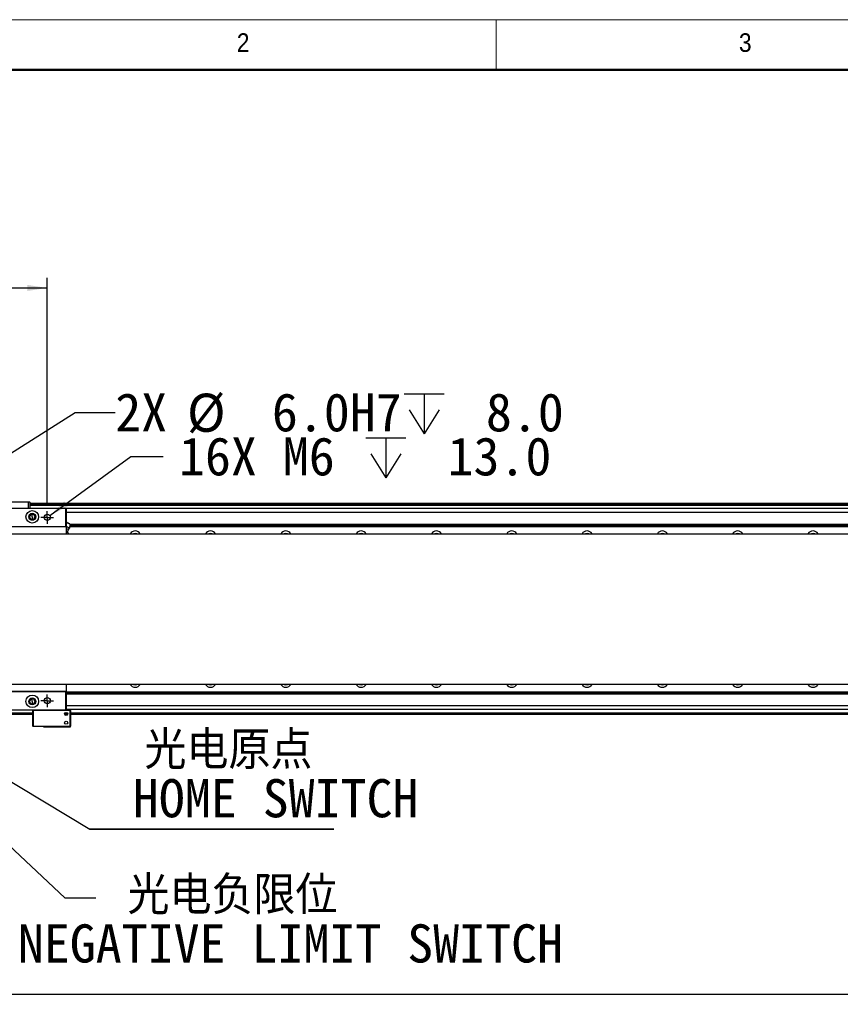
# Model space of a CAD drawing. Header units: millimetres. Extents: x 40 to 3320, y 40 to 2336.
# Tile 8 of 18: x 500 to 1154, y 1552 to 2336. Entities that reach past the tile are written whole.
import ezdxf

# ---------------------------------------------------------------- set-up
doc = ezdxf.new("R2010")
doc.units = ezdxf.units.MM
doc.header["$LTSCALE"] = 8
doc.layers.add('DIMNS', color=7, linetype='Continuous')
doc.styles.add('SLDTEXTSTYLE0', font='Gothic.ttf', dxfattribs={"width": 0.913})
doc.styles.add('SLDTEXTSTYLE7', font='txt')
doc.styles.add('SLDTEXTSTYLE8', font='txt', dxfattribs={"bigfont": 'bigfont'})
doc.styles.add('SLDTEXTSTYLE9', font='txt')
doc.dimstyles.new('SLDDIMSTYLE1', dxfattribs={"dimtxt": 30.4, "dimasz": 16, "dimexe": 0, "dimexo": 0.0625, "dimgap": 7.6, "dimtad": 2, "dimdec": 1, "dimrnd": 1e-09, "dimzin": 4, "dimdsep": 46, "dimtxsty": 'SLDTEXTSTYLE7', "dimsah": 1, "dimcen": 0.09, "dimadec": 0, "dimazin": 1, "dimtfac": 1, "dimtdec": 1, "dimtofl": 0, "dimtmove": 0, "dimatfit": 3, "dimfxl": 0, "dimfrac": 2, "dimtolj": 1, "dimtzin": 12, "dimarcsym": 0})
doc.dimstyles.new('SLDDIMSTYLE2', dxfattribs={"dimtxt": 30.4, "dimasz": 16, "dimexe": 0, "dimexo": 0.0625, "dimgap": 7.6, "dimtad": 0, "dimtih": 1, "dimtoh": 1, "dimdec": 1, "dimrnd": 1e-09, "dimzin": 4, "dimdsep": 46, "dimtxsty": 'SLDTEXTSTYLE7', "dimsah": 1, "dimcen": 0, "dimadec": 0, "dimazin": 1, "dimtfac": 1, "dimtdec": 1, "dimtofl": 0, "dimtmove": 0, "dimatfit": 3, "dimfxl": 0, "dimfrac": 2, "dimtolj": 1, "dimtzin": 12, "dimarcsym": 0})
doc.dimstyles.new('SLDDIMSTYLE3', dxfattribs={"dimtxt": 30.4, "dimasz": 16, "dimexe": 0, "dimexo": 0.0625, "dimgap": 7.6, "dimtad": 0, "dimtih": 1, "dimtoh": 1, "dimdec": 6, "dimrnd": 1e-09, "dimzin": 12, "dimdsep": 46, "dimtxsty": 'SLDTEXTSTYLE7', "dimsah": 1, "dimcen": 0, "dimadec": 0, "dimazin": 3, "dimtfac": 1, "dimtdec": 1, "dimtofl": 0, "dimtmove": 0, "dimatfit": 3, "dimfxl": 0, "dimfrac": 2, "dimtolj": 1, "dimtzin": 12, "dimarcsym": 0})
doc.dimstyles.new('SLDDIMSTYLE4', dxfattribs={"dimtxt": 0.18, "dimasz": 16, "dimexe": 0, "dimexo": 0.0625, "dimgap": 0, "dimtad": 0, "dimtih": 1, "dimtoh": 1, "dimdec": 0, "dimrnd": 1e-09, "dimzin": 0, "dimdsep": 46, "dimtxsty": 'Standard', "dimsah": 1, "dimcen": 0.09, "dimadec": 0, "dimazin": 0, "dimtfac": 16, "dimtdec": 0, "dimtofl": 0, "dimtmove": 0, "dimatfit": 3, "dimfxl": 0, "dimfrac": 2, "dimtolj": 1, "dimtzin": 0, "dimarcsym": 0})

# ---------------------------------------------------------------- blocks, each defined once
blk = doc.blocks.new('_D_8')
at = {"layer": 'DIMNS'}
for p, q in [((302.36, 1949.72), (302.36, 2130.33)), ((522.36, 1949.72), (522.36, 2130.33)), ((302.36, 2122.33), (522.36, 2122.33))]:
    blk.add_line(p, q, dxfattribs=at)
for points in [[(302.36, 2122.33), (318.36, 2119.93), (318.36, 2124.73)], [(522.36, 2122.33), (506.36, 2124.73), (506.36, 2119.93)]]:
    blk.add_solid(points, dxfattribs=at)
at = {"layer": 'DIMNS', "insert": (369.75, 2162.21), "char_height": 30.4, "attachment_point": 1, "style": 'SLDTEXTSTYLE7'}
blk.add_mtext('220.0', dxfattribs=at)
blk = doc.blocks.new('SW_SYMBOL_HOLE_DEPTH')
at = {"layer": 'DIMNS', "color": 0}
for p, q in [((0, 7000), (6400, 7000)), ((3200, 7000), (3200, 600)), ((800, 4440), (3200, 600)), ((5600, 4440), (3200, 600))]:
    blk.add_line(p, q, dxfattribs=at)
blk = doc.blocks.new('_D_9')
at = {"layer": 'DIMNS'}
for p, q in [((414.89, 1941.16), (544.45, 2023.19)), ((544.45, 2023.19), (576.45, 2023.19))]:
    blk.add_line(p, q, dxfattribs=at)
blk.add_solid([(414.89, 1941.16), (429.69, 1947.69), (427.13, 1951.75)], dxfattribs=at)
at = {"layer": 'DIMNS', "xscale": 0.004985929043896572, "yscale": 0.004985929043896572, "zscale": 0.004985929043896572}
blk.add_blockref('SW_SYMBOL_HOLE_DEPTH', (806.58, 2003.06), dxfattribs=at)
at = {"layer": 'DIMNS', "char_height": 30.4, "attachment_point": 1, "style": 'SLDTEXTSTYLE7'}
for s, insert in [('%%c', (633.62, 2038.2)), ('2X ', (576.45, 2038.5)), (' 6.0H7 ', (680.59, 2038.5)), (' 8.0', (851.08, 2038.5))]:
    blk.add_mtext(s, dxfattribs=dict(at, insert=insert))
blk = doc.blocks.new('_D_10')
at = {"layer": 'DIMNS'}
for p, q in [((524.38, 1941.03), (588.92, 1988.12)), ((588.92, 1988.12), (614.57, 1988.12))]:
    blk.add_line(p, q, dxfattribs=at)
blk.add_solid([(524.38, 1941.03), (538.72, 1948.52), (535.89, 1952.4)], dxfattribs=at)
at = {"layer": 'DIMNS', "xscale": 0.004985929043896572, "yscale": 0.004985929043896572, "zscale": 0.004985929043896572}
blk.add_blockref('SW_SYMBOL_HOLE_DEPTH', (776.02, 1967.99), dxfattribs=at)
at = {"layer": 'DIMNS', "char_height": 30.4, "attachment_point": 1, "style": 'SLDTEXTSTYLE7'}
for s, insert in [('16X M6 ', (627.27, 2003.43)), (' 13.0', (820.52, 2003.43))]:
    blk.add_mtext(s, dxfattribs=dict(at, insert=insert))
blk = doc.blocks.new('_D_13')
at = {"layer": 'DIMNS'}
for p, q in [((412.36, 1725.4), (412.36, 1551.75)), ((2212.36, 1725.4), (2212.36, 1551.75)), ((412.36, 1559.75), (2212.36, 1559.75))]:
    blk.add_line(p, q, dxfattribs=at)
for points in [[(412.36, 1559.75), (428.36, 1557.35), (428.36, 1562.15)], [(2212.36, 1559.75), (2196.36, 1562.15), (2196.36, 1557.35)]]:
    blk.add_solid(points, dxfattribs=at)
at = {"layer": 'DIMNS', "insert": (1275.26, 1599.64), "char_height": 30.4, "attachment_point": 1, "style": 'SLDTEXTSTYLE7'}
blk.add_mtext('1800.0', dxfattribs=at)
blk = doc.blocks.new('SW_NOTE_5')
at = {"layer": 'DIMNS', "color": 0, "char_height": 30.4, "attachment_point": 2}
for s, insert, style in [('光电负限位', (108.89, 17.31), 'SLDTEXTSTYLE8'), ('NEGATIVE LIMIT SWITCH', (155.04, -21.09), 'SLDTEXTSTYLE9')]:
    blk.add_mtext(s, dxfattribs=dict(at, insert=insert, style=style))
blk = doc.blocks.new('SW_NOTE_6')
at = {"layer": 'DIMNS', "color": 0}
for p, q in [((0, 0), (194.23, 0)), ((194.23, 0), (0, 0)), ((0, 0), (194.23, 0)), ((194.23, 0), (0, 0)), ((0, 0), (194.23, 0)), ((194.23, 0), (0, 0))]:
    blk.add_line(p, q, dxfattribs=at)
at = {"layer": 'DIMNS', "color": 0, "char_height": 30.4, "attachment_point": 2}
for s, insert, style in [('光电原点', (110.43, 78.15), 'SLDTEXTSTYLE8'), ('HOME SWITCH', (148.02, 39.75), 'SLDTEXTSTYLE9')]:
    blk.add_mtext(s, dxfattribs=dict(at, insert=insert, style=style))
blk = doc.blocks.new('SW_CENTERMARKSYMBOL_7')
at = {"layer": 'DIMNS', "color": 0}
for p, q in [((-2.54, 0), (-5.04, 0)), ((0, 0), (-2.54, 0)), ((0, 2.54), (0, 5.04)), ((0, 0), (0, 2.54)), ((0, 0), (0, -2.54)), ((0, 0), (2.54, 0)), ((2.54, 0), (5.04, 0)), ((0, -2.54), (0, -5.04))]:
    blk.add_line(p, q, dxfattribs=at)
blk = doc.blocks.new('SW_CENTERMARKSYMBOL_15')
at = {"layer": 'DIMNS', "color": 0}
for p, q in [((-2.54, 0), (-5.04, 0)), ((0, 0), (-2.54, 0)), ((0, 2.54), (0, 5.04)), ((0, 0), (0, 2.54)), ((0, 0), (0, -2.54)), ((0, 0), (2.54, 0)), ((2.54, 0), (5.04, 0)), ((0, -2.54), (0, -5.04))]:
    blk.add_line(p, q, dxfattribs=at)

msp = doc.modelspace()

# ---------------------------------------------------------------- linework, layer by layer
at = {"color": 7, "linetype": 'Continuous', "lineweight": 18}
for p, q in [((3320, 2336), (40, 2336)), ((880, 2336), (880, 2296)), ((80, 2296), (3280, 2296))]:
    msp.add_line(p, q, dxfattribs=at)
at = {"color": 7, "linetype": 'Continuous', "lineweight": 50}
msp.add_line((3280, 2296), (80, 2296), dxfattribs=at)
at = {"color": 7, "linetype": 'Continuous', "lineweight": 25}
for p, q in [((287.656641, 1947.0583463), (537.0566607, 1947.0583463)), ((537.0566607, 1946.7583486), (287.656641, 1946.7583486)), ((507.3566794, 1951.7583439), (481.3567162, 1951.7583439)), ((481.4809322, 1952.058349), (507.2324038, 1952.058349)), ((507.2324038, 1952.058349), (508.0566764, 1952.058349)), ((507.3566794, 1951.7583439), (507.2324038, 1952.058349)), ((508.3566666, 1951.7583439), (507.3566794, 1951.7583439)), ((507.3566794, 1947.0583463), (507.3566794, 1951.7583439)), ((508.0566764, 1952.058349), (508.3566666, 1951.7583439)), ((508.3566666, 1951.7583439), (508.3566666, 1947.0583463)), ((2116.3567066, 1950.5583459), (508.3566666, 1950.5583459)), ((508.3566666, 1950.35835), (2116.3567066, 1950.35835)), ((508.3566666, 1950.1583466), (2116.3567066, 1950.1583466)), ((2116.3567066, 1950.0583449), (508.3566666, 1950.0583449)), ((2116.3567066, 1949.0583503), (508.3566666, 1949.0583503)), ((537.0566607, 1947.0583463), (537.3567104, 1946.7583486)), ((537.0566607, 1947.0583463), (537.0566607, 1946.7583486)), ((537.0566607, 1932.3583508), (537.0566607, 1946.7583486)), ((537.0566607, 1946.7583486), (537.3567104, 1946.7583486)), ((537.3567104, 1946.7583486), (537.3567104, 1932.3583508)), ((2087.3566627, 1946.5632105), (537.3567104, 1946.5632105)), ((510.3567004, 1942.1253467), (510.3567004, 1942.5583446)), ((510.3567004, 1940.058347), (510.3567004, 1942.1253467)), ((510.3567004, 1940.058347), (510.3567004, 1937.9913473)), ((510.3567004, 1937.9913473), (510.3567004, 1937.5583494)), ((287.656641, 1932.3583508), (537.0566607, 1932.3583508)), ((537.0566607, 1932.0583457), (287.656641, 1932.0583457)), ((537.0566607, 1932.3583508), (537.3567104, 1932.3583508)), ((537.0566607, 1932.0583457), (537.3567104, 1932.3583508)), ((537.0566607, 1932.3583508), (537.0566607, 1932.0583457)), ((537.3567104, 1932.3583508), (537.3567104, 1926.5583457)), ((540.3566718, 1934.2993611), (540.0178194, 1931.0754725)), ((540.1530027, 1932.361249), (2087.3566627, 1932.361249)), ((540.1852489, 1932.6684514), (2087.3566627, 1932.6684514)), ((540.2990937, 1933.7511474), (2087.3566627, 1933.7511474)), ((540.3313398, 1934.0583497), (2087.3566627, 1934.0583497)), ((265.356636, 1926.5583457), (2359.3567371, 1926.5583457)), ((538.2094145, 1927.4976553), (537.2227192, 1927.7588876)), ((539.0828013, 1926.9693272), (538.2094145, 1927.4976553)), ((539.0878677, 1926.9653672), (538.6410713, 1927.3144381)), ((539.0828013, 1926.9693272), (538.9083385, 1926.5583457)), ((2359.3567371, 1806.5583484), (265.356636, 1806.5583484)), ((537.3567104, 1806.5583484), (537.3567104, 1800.7583433)), ((287.656641, 1801.0583484), (537.0566607, 1801.0583484)), ((537.0566607, 1800.7583433), (287.656641, 1800.7583433)), ((537.0566607, 1801.0583484), (537.0566607, 1800.7583433)), ((537.3567104, 1800.7583433), (537.0566607, 1801.0583484)), ((537.3567104, 1800.7583433), (537.0566607, 1800.7583433)), ((537.0566607, 1786.3583454), (537.0566607, 1800.7583433)), ((537.3567104, 1800.7583433), (537.3567104, 1786.3583454)), ((537.3567104, 1800.7554451), (2084.5603704, 1800.7554451)), ((537.3567104, 1800.4482427), (2084.5281243, 1800.4482427)), ((537.3567104, 1799.3655467), (2084.4142795, 1799.3655467)), ((537.3567104, 1799.0583444), (2084.3820333, 1799.0583444)), ((510.3567004, 1795.1253468), (510.3567004, 1795.5583447)), ((510.3567004, 1793.0583471), (510.3567004, 1795.1253468)), ((510.3567004, 1793.0583471), (510.3567004, 1790.9913474)), ((510.3567004, 1790.9913474), (510.3567004, 1790.5583495)), ((287.656641, 1786.3583454), (537.0566607, 1786.3583454)), ((537.0566607, 1786.0583478), (287.656641, 1786.0583478)), ((510.8566642, 1782.5583482), (422.3567009, 1782.5583482)), ((511.156714, 1786.0583478), (510.8566642, 1785.7583502)), ((510.8566642, 1773.3583489), (510.8566642, 1785.7583502)), ((511.156714, 1785.7583502), (510.8566642, 1785.7583502)), ((511.156714, 1785.7583502), (511.28093, 1786.0583478)), ((540.556705, 1785.7583502), (511.156714, 1785.7583502)), ((511.156714, 1785.7583502), (511.156714, 1773.3583489)), ((538.5023117, 1782.5583482), (536.2110496, 1782.5583482)), ((537.3567104, 1786.3583454), (537.0566607, 1786.3583454)), ((537.3567104, 1786.3583454), (537.0566607, 1786.0583478)), ((537.0566607, 1786.3583454), (537.0566607, 1786.0583478)), ((537.0566607, 1786.0583478), (540.4324293, 1786.0583478)), ((2087.3566627, 1786.5534836), (537.3567104, 1786.5534836)), ((537.3567104, 1786.3583454), (540.8566952, 1786.3583454)), ((540.556705, 1785.7583502), (540.4324293, 1786.0583478)), ((540.4324293, 1786.0583478), (540.556705, 1786.0583478)), ((540.8566952, 1785.7583502), (540.556705, 1786.0583478)), ((540.8566952, 1785.7583502), (540.556705, 1785.7583502)), ((540.556705, 1773.3583489), (540.556705, 1785.7583502)), ((540.8566952, 1785.7583502), (540.8566952, 1786.3583454)), ((540.8566952, 1785.7583502), (540.8566952, 1773.3583489)), ((2081.8567038, 1782.5583482), (540.8566952, 1782.5583482)), ((510.8566642, 1773.3583489), (511.156714, 1773.3583489)), ((511.156714, 1773.0583438), (510.8566642, 1773.3583489)), ((511.156714, 1773.3583489), (540.556705, 1773.3583489)), ((511.156714, 1773.3583489), (511.28093, 1773.0583438)), ((511.28093, 1773.0583438), (511.156714, 1773.0583438)), ((540.4324293, 1773.0583438), (511.28093, 1773.0583438)), ((519.3567038, 1772.7583462), (519.3567038, 1773.0583438)), ((519.3567038, 1772.7583462), (540.8566952, 1772.7583462)), ((540.556705, 1773.3583489), (540.4324293, 1773.0583438)), ((540.556705, 1773.0583438), (540.4324293, 1773.0583438)), ((540.556705, 1773.3583489), (540.8566952, 1773.3583489)), ((540.8566952, 1773.3583489), (540.556705, 1773.0583438)), ((540.8566952, 1772.7583462), (540.8566952, 1773.3583489))]:
    msp.add_line(p, q, dxfattribs=at)
at = {"color": 8, "linetype": 'Continuous', "lineweight": 25}
for p, q in [((2087.3566627, 1943.5632119), (537.3567104, 1943.5632119)), ((2087.3566627, 1789.5534822), (537.3567104, 1789.5534822)), ((510.8566642, 1783.5583502), (422.3567009, 1783.5583502)), ((538.5023117, 1783.5583502), (536.2110496, 1783.5583502)), ((2081.8567038, 1783.5583502), (540.8566952, 1783.5583502))]:
    msp.add_line(p, q, dxfattribs=at)
at = {"color": 7, "linetype": 'Continuous', "lineweight": 25, "flags": 128}
for points in [[(540.3566718, 1934.2993611), (540.1920438, 1934.369255), (539.7230744, 1934.5683047), (539.0212893, 1934.8661938), (538.1935, 1935.2175781), (537.3657107, 1935.5689698), (537.3567104, 1935.5727845)], [(540.0178194, 1931.0754725), (539.8347735, 1931.1531821), (539.3076301, 1931.3769379), (538.5000467, 1931.7197466), (537.5093579, 1932.1402648), (537.3567104, 1932.20507)], [(539.1576648, 1929.8110643), (538.9911294, 1929.8817554), (538.5115504, 1930.0853053), (537.7769232, 1930.3971642), (537.3567104, 1930.5755311)], [(538.2094145, 1927.4976553), (537.9752874, 1927.5970386), (537.6974702, 1927.714985), (537.3806119, 1927.8494792), (537.3567104, 1927.8596269)], [(538.6410713, 1927.3144381), (538.6341572, 1927.3173662), (538.613534, 1927.3261355), (538.5791421, 1927.3407125), (538.5312796, 1927.361034), (538.4701252, 1927.3870142), (538.3958578, 1927.4185339), (538.308835, 1927.4554701), (538.2094145, 1927.4976553)], [(590.6983972, 1926.5583457), (591.3306236, 1926.8774243), (592.356658, 1927.0583467)], [(592.356658, 1927.0583467), (593.3827519, 1926.8774243), (594.0149784, 1926.5583457)], [(650.6983995, 1926.5583457), (651.330626, 1926.8774243), (652.3566604, 1927.0583467)], [(652.3566604, 1927.0583467), (653.3827543, 1926.8774243), (654.0149808, 1926.5583457)], [(710.6984019, 1926.5583457), (711.3306284, 1926.8774243), (712.3566627, 1927.0583467)], [(712.3566627, 1927.0583467), (713.3827567, 1926.8774243), (714.0149832, 1926.5583457)], [(770.6984043, 1926.5583457), (771.3306308, 1926.8774243), (772.3566651, 1927.0583467)], [(772.3566651, 1927.0583467), (773.3827591, 1926.8774243), (774.0149856, 1926.5583457)], [(830.6983769, 1926.5583457), (831.3306332, 1926.8774243), (832.3566973, 1927.0583467)], [(832.3566973, 1927.0583467), (833.3827615, 1926.8774243), (834.0149879, 1926.5583457)], [(890.6983793, 1926.5583457), (891.3306355, 1926.8774243), (892.3566997, 1927.0583467)], [(892.3566997, 1927.0583467), (893.3827341, 1926.8774243), (894.0149903, 1926.5583457)], [(950.6983817, 1926.5583457), (951.3306379, 1926.8774243), (952.3566723, 1927.0583467)], [(952.3566723, 1927.0583467), (953.3827364, 1926.8774243), (954.0149927, 1926.5583457)], [(1010.698384, 1926.5583457), (1011.3306403, 1926.8774243), (1012.3566747, 1927.0583467)], [(1012.3566747, 1927.0583467), (1013.3827388, 1926.8774243), (1014.0149951, 1926.5583457)], [(1070.6983715, 1926.5583457), (1071.3306278, 1926.8774243), (1072.356692, 1927.0583467)], [(1072.356692, 1927.0583467), (1073.3827412, 1926.8774243), (1074.0149975, 1926.5583457)], [(1130.6983739, 1926.5583457), (1131.3306302, 1926.8774243), (1132.3566794, 1927.0583467)], [(1132.3566794, 1927.0583467), (1133.3827436, 1926.8774243), (1134.0149999, 1926.5583457)], [(592.356658, 1806.0583474), (591.3306236, 1806.2392698), (590.6983972, 1806.5583484)], [(594.0149784, 1806.5583484), (593.3827519, 1806.2392698), (592.356658, 1806.0583474)], [(652.3566604, 1806.0583474), (651.330626, 1806.2392698), (650.6983995, 1806.5583484)], [(654.0149808, 1806.5583484), (653.3827543, 1806.2392698), (652.3566604, 1806.0583474)], [(712.3566627, 1806.0583474), (711.3306284, 1806.2392698), (710.6984019, 1806.5583484)], [(714.0149832, 1806.5583484), (713.3827567, 1806.2392698), (712.3566627, 1806.0583474)], [(772.3566651, 1806.0583474), (771.3306308, 1806.2392698), (770.6984043, 1806.5583484)], [(774.0149856, 1806.5583484), (773.3827591, 1806.2392698), (772.3566651, 1806.0583474)], [(832.3566973, 1806.0583474), (831.3306332, 1806.2392698), (830.6983769, 1806.5583484)], [(834.0149879, 1806.5583484), (833.3827615, 1806.2392698), (832.3566973, 1806.0583474)], [(892.3566997, 1806.0583474), (891.3306355, 1806.2392698), (890.6983793, 1806.5583484)], [(894.0149903, 1806.5583484), (893.3827341, 1806.2392698), (892.3566997, 1806.0583474)], [(952.3566723, 1806.0583474), (951.3306379, 1806.2392698), (950.6983817, 1806.5583484)], [(954.0149927, 1806.5583484), (953.3827364, 1806.2392698), (952.3566723, 1806.0583474)], [(1012.3566747, 1806.0583474), (1011.3306403, 1806.2392698), (1010.698384, 1806.5583484)], [(1014.0149951, 1806.5583484), (1013.3827388, 1806.2392698), (1012.3566747, 1806.0583474)], [(1072.356692, 1806.0583474), (1071.3306278, 1806.2392698), (1070.6983715, 1806.5583484)], [(1074.0149975, 1806.5583484), (1073.3827412, 1806.2392698), (1072.356692, 1806.0583474)], [(1132.3566794, 1806.0583474), (1131.3306302, 1806.2392698), (1130.6983739, 1806.5583484)], [(1134.0149999, 1806.5583484), (1133.3827436, 1806.2392698), (1132.3566794, 1806.0583474)]]:
    msp.add_lwpolyline(points, dxfattribs=at)
at = {"color": 7, "linetype": 'Continuous', "lineweight": 25}
for centre, radius in [((510.3566866, 1940.0583464), 5), ((510.3566866, 1940.0583464), 2.75), ((522.3566866, 1939.558347), 2.5), ((510.3566866, 1793.0583477), 5), ((522.3566866, 1793.558347), 2.5), ((510.3566866, 1793.0583477), 2.75), ((537.3566866, 1783.058347), 1.25), ((537.3566866, 1776.058347), 1.25)]:
    msp.add_circle(centre, radius, dxfattribs=at)
for centre, radius, start, end in [((510.3566866, 1940.0583464), 2.5, 90, 270), ((510.3566866, 1940.0583464), 2.067, 90, 270), ((510.3566866, 1940.0583464), 2.5, 270, 90), ((510.3566866, 1940.0583464), 2.067, 270, 90), ((592.3566866, 1924.0583464), 4.75, 90, 148.2431266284), ((592.3566866, 1924.0583464), 4.75, 31.7568733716, 90), ((652.3566866, 1924.0583464), 4.75, 90, 148.2431266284), ((652.3566866, 1924.0583464), 4.75, 31.7568733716, 90), ((712.3566866, 1924.0583464), 4.75, 90, 148.2431266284), ((712.3566866, 1924.0583464), 4.75, 31.7568733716, 90), ((772.3566866, 1924.0583464), 4.75, 90, 148.2431266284), ((772.3566866, 1924.0583464), 4.75, 31.7568733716, 90), ((832.3566866, 1924.0583464), 4.75, 90, 148.2431266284), ((832.3566866, 1924.0583464), 4.75, 31.7568733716, 90), ((892.3566866, 1924.0583464), 4.75, 90, 148.2431266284), ((892.3566866, 1924.0583464), 4.75, 31.7568733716, 90), ((952.3566866, 1924.0583464), 4.75, 90, 148.2431266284), ((952.3566866, 1924.0583464), 4.75, 31.7568733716, 90), ((1012.3566866, 1924.0583464), 4.75, 90, 148.2431266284), ((1012.3566866, 1924.0583464), 4.75, 31.7568733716, 90), ((1072.3566866, 1924.0583464), 4.75, 90, 148.2431266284), ((1072.3566866, 1924.0583464), 4.75, 31.7568733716, 90), ((1132.3566866, 1924.0583464), 4.75, 90, 148.2431266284), ((1132.3566866, 1924.0583464), 4.75, 31.7568733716, 90), ((592.3566866, 1809.0583477), 4.75, 211.756873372, 270), ((592.3566866, 1809.0583477), 4.75, 270, 328.243126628), ((652.3566866, 1809.0583477), 4.75, 211.756873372, 270), ((652.3566866, 1809.0583477), 4.75, 270, 328.243126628), ((712.3566866, 1809.0583477), 4.75, 211.756873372, 270), ((712.3566866, 1809.0583477), 4.75, 270, 328.243126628), ((772.3566866, 1809.0583477), 4.75, 211.756873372, 270), ((772.3566866, 1809.0583477), 4.75, 270, 328.243126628), ((832.3566866, 1809.0583477), 4.75, 211.756873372, 270), ((832.3566866, 1809.0583477), 4.75, 270, 328.243126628), ((892.3566866, 1809.0583477), 4.75, 211.756873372, 270), ((892.3566866, 1809.0583477), 4.75, 270, 328.243126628), ((952.3566866, 1809.0583477), 4.75, 211.756873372, 270), ((952.3566866, 1809.0583477), 4.75, 270, 328.243126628), ((1012.3566866, 1809.0583477), 4.75, 211.756873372, 270), ((1012.3566866, 1809.0583477), 4.75, 270, 328.243126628), ((1072.3566866, 1809.0583477), 4.75, 211.756873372, 270), ((1072.3566866, 1809.0583477), 4.75, 270, 328.243126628), ((1132.3566866, 1809.0583477), 4.75, 211.756873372, 270), ((1132.3566866, 1809.0583477), 4.75, 270, 328.243126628), ((510.3566866, 1793.0583477), 2.5, 90, 270), ((510.3566866, 1793.0583477), 2.067, 90, 270), ((510.3566866, 1793.0583477), 2.5, 270, 90), ((510.3566866, 1793.0583477), 2.067, 270, 90)]:
    msp.add_arc(centre, radius, start, end, dxfattribs=at)
for points, knots in [([(538.2911921, 1935.4477042), (538.151162, 1935.4950882), (537.8711058, 1935.5898549), (537.5772089, 1935.5576576), (537.4302626, 1935.5415592)], [0, 0, 0, 0, 0.5000072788, 1, 1, 1, 1]), ([(538.2911921, 1935.4477042), (538.4225331, 1935.3798895), (538.6852287, 1935.2442531), (538.8662314, 1935.0104914), (538.9567375, 1934.8936045)], [0, 0, 0, 0, 0.4999740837, 1, 1, 1, 1]), ([(538.6410713, 1927.3144381), (538.6242479, 1927.7518389), (538.590601, 1928.6266404), (538.9686436, 1929.4162564), (539.1576648, 1929.8110643)], [0, 0, 0, 0, 0.5000001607, 1, 1, 1, 1]), ([(539.1576648, 1929.8110643), (539.3516136, 1929.9873818), (539.7395134, 1930.340019), (539.9250504, 1930.8303204), (540.0178194, 1931.0754725)], [0, 0, 0, 0, 0.4999969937, 1, 1, 1, 1])]:
    msp.add_open_spline(points, degree=3, knots=knots, dxfattribs=at)

# ---------------------------------------------------------------- block references
at = {"layer": 'DIMNS'}
for name, p in [('SW_CENTERMARKSYMBOL_7', (522.3566866, 1939.558347)), ('SW_CENTERMARKSYMBOL_15', (522.3566866, 1793.558347)), ('SW_NOTE_6', (556.25, 1691.3461538)), ('SW_NOTE_5', (560.9954056, 1636.5384615))]:
    msp.add_blockref(name, p, dxfattribs=at)

# ---------------------------------------------------------------- texts
at = {"color": 7, "linetype": 'Continuous', "lineweight": 0, "char_height": 14.8166667, "attachment_point": 1, "style": 'SLDTEXTSTYLE0'}
for s, insert in [('2', (673.3333333, 2325.1704848)), ('3', (1073.3333333, 2325.1704848))]:
    msp.add_mtext(s, dxfattribs=dict(at, insert=insert))

# ---------------------------------------------------------------- dimensions: what is measured, and where the dimension line sits
at = {"layer": 'DIMNS'}
for base, p1, p2, picture, middle in [((522.3566866, 2122.3253282), (302.3566866, 1939.558347), (522.3566866, 1939.558347), '_D_8', (418.1775843, 2122.3253282)), ((2212.3566866, 1559.7521881), (412.3566866, 1735.558347), (2212.3566866, 1735.558347), '_D_13', (1334.6663397, 1559.7521881))]:
    dim = msp.add_linear_dim(base=base, p1=p1, p2=p2, dimstyle='SLDDIMSTYLE1', dxfattribs=at)
    dim.commit()
    dim.dimension.update_dxf_attribs({"geometry": picture, "text_midpoint": middle, "dimtype": 160})
dim = msp.add_diameter_dim_2p(p1=(409.8219461, 1937.9536382), p2=(414.8914271, 1941.1630559), text='2X <>H7 {\\fGDT;x} 8.0\\P', dimstyle='SLDDIMSTYLE2', dxfattribs=at)
dim.commit()
dim.dimension.update_dxf_attribs({"geometry": '_D_9', "text_midpoint": (745.7711339, 2023.1864512), "dimtype": 163})
dim = msp.add_diameter_dim_2p(p1=(520.3369417, 1938.0850411), p2=(524.3764315, 1941.031653), text='16X M6 {\\fGDT;x} 13.0\\P', dimstyle='SLDDIMSTYLE3', override={"dimpost": '<>'}, dxfattribs=at)
dim.commit()
dim.dimension.update_dxf_attribs({"geometry": '_D_10', "text_midpoint": (766.8797223, 1988.1160319), "dimtype": 163})

# ---------------------------------------------------------------- leaders
for points in [[(389.6566866, 1774.358347), (536.2255002, 1636.5384615), (560.9954056, 1636.5384615)], [(425.0566866, 1770.2922206), (556.25, 1691.3461538)]]:
    msp.add_leader(points, dimstyle='SLDDIMSTYLE4', dxfattribs=at)

doc.saveas('drawing.dxf')
